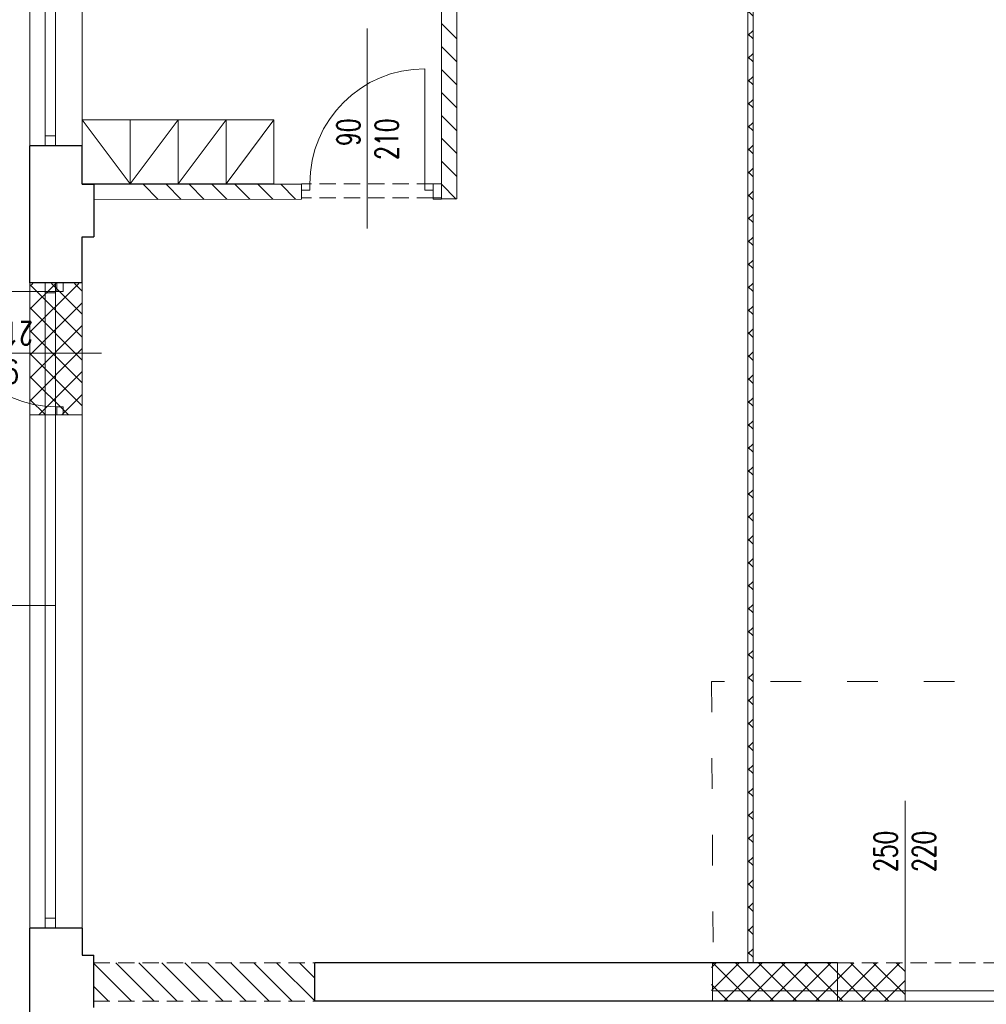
# Model space of a CAD drawing. Header units: millimetres. Extents: x -2948 to 78628, y 64669 to 215420.
# Tile 62 of 256: x 54957 to 55713, y 77909 to 78679. Entities that reach past the tile are written whole.
import ezdxf

# ---------------------------------------------------------------- set-up
doc = ezdxf.new("R2010")
doc.units = ezdxf.units.MM
doc.linetypes.add('ACAD_ISO03W100', pattern=[30, 12, -18])
doc.linetypes.add('HIDDEN', pattern=[9.525, 6.35, -3.175])
for name, color, linetype, lineweight in [('-stolarka', 103, 'Continuous', 13), ('1_OPIS_OKNA', 60, 'Continuous', 13), ('NOWE SCIANY', 3, 'Continuous', 13), ('NOWE WYBURZENIA', 1, 'Continuous', 20), ('OPIS', 2, 'Continuous', 13), ('POMOC', 1, 'Continuous', 13), ('STOLARKA', 3, 'Continuous', 13), ('WYMIAR', 5, 'Continuous', 13), ('ŚCIANY', 7, 'Continuous', 30)]:
    doc.layers.add(name, color=color, linetype=linetype, lineweight=lineweight)
doc.layers.add('wymiary', color=1, linetype='Continuous')
doc.styles.add('style2', font='romans.shx', dxfattribs={"width": 0.7})
doc.dimstyles.new('100', dxfattribs={"dimscale": 80, "dimtxt": 0.2, "dimasz": 0.2, "dimexe": 1.25, "dimexo": 0.625, "dimgap": 0.05, "dimtad": 1, "dimdec": 0, "dimdsep": 46, "dimlunit": 6, "dimtxsty": 'style2', "dimblk1": 'TICK', "dimblk2": 'TICK', "dimsah": 1, "dimcen": 0.2, "dimse1": 1, "dimse2": 1, "dimclrd": 256, "dimclrt": 2, "dimadec": 0, "dimazin": 0, "dimtfac": 1, "dimtdec": 0, "dimtix": 1, "dimtmove": 1, "dimatfit": 0, "dimldrblk": 'DOTSMALL', "dimfxl": 1, "dimtolj": 1, "dimtzin": 0, "dimarcsym": 0})
pattern_1 = [(135, (17962.765, -27595.734), (-8.9802561, -8.9802561), []), (225, (17962.765, -27595.734), (8.9802561, -8.9802561), [])]

# ---------------------------------------------------------------- blocks, each defined once
blk = doc.blocks.new('TICK')
at = {"color": 5}
for p, q in [((0, -0.75), (0, 0.75)), ((-1, 0), (1, 0))]:
    blk.add_line(p, q, dxfattribs=at)
at = {"const_width": 0.1}
blk.add_lwpolyline([(-0.354, -0.354), (0.354, 0.354)], dxfattribs=at)
blk = doc.blocks.new('*D1107')
at = {"layer": 'Defpoints', "color": 0, "ltscale": 2, "transparency": 16777216}
for p in [(54277.68, 77911.64), (55014.49, 77911.64), (55015.89, 77357.64)]:
    blk.add_point(p, dxfattribs=at)
at = {"layer": 'WYMIAR', "lineweight": -2, "ltscale": 2, "transparency": 16777216}
blk.add_line((54277.68, 77373.64), (54277.68, 77895.64), dxfattribs=at)
at = {"layer": 'WYMIAR', "lineweight": -2, "ltscale": 2, "transparency": 16777216, "xscale": 16, "yscale": 16, "zscale": 16}
for p, rotation in [((54277.68, 77911.64), 90), ((54277.68, 77357.64), 270)]:
    blk.add_blockref('TICK', p, dxfattribs=dict(at, rotation=rotation))
at = {"layer": 'WYMIAR', "color": 2, "ltscale": 2, "transparency": 16777216, "insert": (54265.68, 77634.64), "char_height": 16, "attachment_point": 5, "rotation": 90, "style": 'style2'}
blk.add_mtext('\\A1;554', dxfattribs=at)
blk = doc.blocks.new('_DotSmall')
at = {"layer": 'OPIS', "color": 0, "const_width": 0.5}
blk.add_lwpolyline([(-0.0625, 0, 1), (0.0625, 0, 1)], format="xyb", close=True, dxfattribs=at)
blk = doc.blocks.new('*D1108')
at = {"layer": 'Defpoints', "color": 0, "ltscale": 2, "transparency": 16777216}
for p in [(54277.68, 77941.64), (55015.89, 77941.64), (55015.89, 77911.64)]:
    blk.add_point(p, dxfattribs=at)
at = {"layer": 'WYMIAR', "lineweight": -2, "ltscale": 2, "transparency": 16777216}
for p, q in [((54277.68, 77957.64), (54277.68, 77973.64)), ((54277.68, 77911.64), (54277.68, 77941.64)), ((54277.68, 77895.64), (54277.68, 77879.64))]:
    blk.add_line(p, q, dxfattribs=at)
at = {"layer": 'WYMIAR', "lineweight": -2, "ltscale": 2, "transparency": 16777216, "xscale": 16, "yscale": 16, "zscale": 16}
for p, rotation in [((54277.68, 77941.64), 270), ((54277.68, 77911.64), 90)]:
    blk.add_blockref('TICK', p, dxfattribs=dict(at, rotation=rotation))
at = {"layer": 'WYMIAR', "color": 2, "ltscale": 2, "transparency": 16777216, "insert": (54265.68, 77926.64), "char_height": 16, "attachment_point": 5, "rotation": 90, "style": 'style2'}
blk.add_mtext('\\A1;30', dxfattribs=at)
blk = doc.blocks.new('*D1109')
at = {"layer": 'Defpoints', "color": 0, "ltscale": 2, "transparency": 16777216}
for p in [(54277.68, 78550.67), (55014.42, 78550.67), (55014.51, 77941.64)]:
    blk.add_point(p, dxfattribs=at)
at = {"layer": 'WYMIAR', "lineweight": -2, "ltscale": 2, "transparency": 16777216}
blk.add_line((54277.68, 77957.64), (54277.68, 78534.67), dxfattribs=at)
at = {"layer": 'WYMIAR', "lineweight": -2, "ltscale": 2, "transparency": 16777216, "xscale": 16, "yscale": 16, "zscale": 16}
for p, rotation in [((54277.68, 78550.67), 90), ((54277.68, 77941.64), 270)]:
    blk.add_blockref('TICK', p, dxfattribs=dict(at, rotation=rotation))
at = {"layer": 'WYMIAR', "color": 2, "ltscale": 2, "transparency": 16777216, "insert": (54265.68, 78246.16), "char_height": 16, "attachment_point": 5, "rotation": 90, "style": 'style2'}
blk.add_mtext('\\A1;609', dxfattribs=at)
blk = doc.blocks.new('*D1110')
at = {"layer": 'Defpoints', "color": 0, "ltscale": 2, "transparency": 16777216}
for p in [(54277.68, 78550.64), (55014.49, 78550.64), (55014.49, 78538.67)]:
    blk.add_point(p, dxfattribs=at)
at = {"layer": 'WYMIAR', "lineweight": -2, "ltscale": 2, "transparency": 16777216}
for p, q in [((54277.68, 78566.64), (54277.68, 78582.64)), ((54277.68, 78538.67), (54277.68, 78550.64)), ((54277.68, 78522.67), (54277.68, 78506.67))]:
    blk.add_line(p, q, dxfattribs=at)
at = {"layer": 'WYMIAR', "lineweight": -2, "ltscale": 2, "transparency": 16777216, "xscale": 16, "yscale": 16, "zscale": 16}
for p, rotation in [((54277.68, 78550.64), 270), ((54277.68, 78538.67), 90)]:
    blk.add_blockref('TICK', p, dxfattribs=dict(at, rotation=rotation))
at = {"layer": 'WYMIAR', "color": 2, "ltscale": 2, "transparency": 16777216, "insert": (54265.68, 78544.66), "char_height": 16, "attachment_point": 5, "rotation": 90, "style": 'style2'}
blk.add_mtext('\\A1;12', dxfattribs=at)
blk = doc.blocks.new('*D1111')
at = {"layer": 'Defpoints', "color": 0, "ltscale": 2, "transparency": 16777216}
for p in [(54277.68, 79112.64), (55009.99, 79112.64), (55005.49, 78550.64)]:
    blk.add_point(p, dxfattribs=at)
at = {"layer": 'WYMIAR', "lineweight": -2, "ltscale": 2, "transparency": 16777216}
blk.add_line((54277.68, 78566.64), (54277.68, 79096.64), dxfattribs=at)
at = {"layer": 'WYMIAR', "lineweight": -2, "ltscale": 2, "transparency": 16777216, "xscale": 16, "yscale": 16, "zscale": 16}
for p, rotation in [((54277.68, 79112.64), 90), ((54277.68, 78550.64), 270)]:
    blk.add_blockref('TICK', p, dxfattribs=dict(at, rotation=rotation))
at = {"layer": 'WYMIAR', "color": 2, "ltscale": 2, "transparency": 16777216, "insert": (54265.68, 78831.64), "char_height": 16, "attachment_point": 5, "rotation": 90, "style": 'style2'}
blk.add_mtext('\\A1;562', dxfattribs=at)

msp = doc.modelspace()

# ---------------------------------------------------------------- hatches: boundary and pattern name
at = {"layer": 'NOWE SCIANY', "ltscale": 2, "true_color": 0xdb0000, "transparency": 33554687}
h = msp.add_hatch(dxfattribs=at)
h.set_pattern_fill('ANSI37', color=12, scale=4)
h.set_pattern_definition(pattern_1)
h.paths.add_polyline_path([(55526.49, 78161.64), (55526.49, 77941.64), (55530.49, 77941.64), (55530.49, 78161.64)])
h.paths.add_polyline_path([(55526.49, 79114.64), (55526.49, 78161.64), (55530.49, 78161.64), (55530.49, 79114.64)])
at = {"layer": 'NOWE SCIANY', "linetype": 'HIDDEN', "ltscale": 2, "true_color": 0xdb0000, "transparency": 33554687}
h = msp.add_hatch(dxfattribs=at)
h.set_pattern_fill('ANSI37', color=12, scale=4)
h.set_pattern_definition([(135, (24234.67, -20113.729), (-8.9802561, -8.9802561), []), (225, (24234.67, -20113.729), (8.9802561, -8.9802561), [])])
h.paths.add_polyline_path([(54964.49, 78473.17), (54964.49, 78370.17), (55005.49, 78370.17), (55005.49, 78473.17)])
at = {"layer": 'NOWE SCIANY', "ltscale": 2, "true_color": 0x33a319, "transparency": 33554687}
h = msp.add_hatch(dxfattribs=at)
h.set_pattern_fill('ANSI31', color=84, scale=4)
h.set_pattern_definition([(135, (17962.765, -27595.734), (-8.9802561, -8.9802561), [])])
h.paths.add_polyline_path([(55014.49, 77941.64), (55014.49, 77911.64), (55187.49, 77911.64), (55187.49, 77941.64)])
at = {"layer": 'NOWE SCIANY', "linetype": 'ACAD_ISO03W100', "ltscale": 2, "true_color": 0xdb0000, "transparency": 33554687}
h = msp.add_hatch(dxfattribs=at)
h.set_pattern_fill('ANSI37', color=12, scale=4)
h.set_pattern_definition(pattern_1)
h.paths.add_polyline_path([(55497.99, 77941.64), (55497.99, 77911.64), (55649.49, 77911.64), (55649.49, 77941.64)])
h.paths.add_polyline_path([(55498.64, 77357.64), (55498.64, 77327.64), (55649.49, 77327.64), (55649.49, 77357.64)])
h.paths.add_polyline_path([(55497.99, 76159.64), (55497.99, 76129.64), (55649.49, 76129.64), (55649.49, 76159.64)])
h.paths.add_polyline_path([(55649.49, 76159.64), (55649.49, 76129.64), (55596.49, 76129.64), (55596.49, 76159.64)], flags=17)

# ---------------------------------------------------------------- linework, layer by layer
at = {"layer": '-stolarka', "color": 12, "ltscale": 2, "true_color": 0xdb0000}
msp.add_lwpolyline([(55747.99, 77911.64), (55498.64, 77911.64), (55498.64, 77919.64), (55747.99, 77919.64)], close=True, dxfattribs=at)
at = {"layer": '1_OPIS_OKNA'}
msp.add_line((54984.49, 78221.14), (54848.92, 78221.14), dxfattribs=at)
at = {"layer": 'NOWE SCIANY', "color": 84, "linetype": 'Continuous', "ltscale": 2, "true_color": 0x33a319, "transparency": 33554687}
for p, q in [((55298.53, 78664.44), (55286.53, 78676.44)), ((55298.53, 78646.48), (55286.53, 78658.48)), ((55298.53, 78628.52), (55286.53, 78640.52)), ((55298.53, 78610.56), (55286.53, 78622.56)), ((55298.53, 78592.6), (55286.53, 78604.6)), ((55298.53, 78574.64), (55286.53, 78586.64)), ((55298.53, 78556.68), (55286.53, 78568.68)), ((55017.19, 78550.64), (55016.79, 78551.05)), ((55035.15, 78550.64), (55034.75, 78551.05)), ((55064.99, 78538.77), (55053.11, 78550.64)), ((55082.9, 78538.81), (55071.07, 78550.64)), ((55100.82, 78538.86), (55089.03, 78550.64)), ((55118.73, 78538.9), (55106.99, 78550.64)), ((55136.65, 78538.95), (55124.95, 78550.64)), ((55154.57, 78538.99), (55142.91, 78550.64)), ((55172.48, 78539.04), (55160.88, 78550.64)), ((55298.2, 78539.04), (55286.53, 78550.72)), ((55029.15, 78538.68), (55029.13, 78538.71)), ((55047.09, 78538.71), (55047.07, 78538.73))]:
    msp.add_line(p, q, dxfattribs=at)
at = {"layer": 'NOWE SCIANY'}
for p, q in [((55228.53, 78672.61), (55228.53, 78516.05)), ((55183.53, 78546.05), (55177.03, 78546.05)), ((55183.53, 78551.05), (55183.53, 78546.05)), ((55273.53, 78551.05), (55273.53, 78546.05)), ((55280.03, 78546.05), (55273.53, 78546.05)), ((55286.53, 78551.05), (55280.03, 78551.05)), ((54985.49, 78473.17), (54985.49, 78466.67)), ((54985.49, 78466.67), (54990.49, 78466.67)), ((54985.49, 78376.67), (54990.49, 78376.67)), ((54985.49, 78376.67), (54985.49, 78370.17)), ((55649.49, 77911.64), (55649.49, 78068.21)), ((55649.49, 77911.64), (55649.49, 78068.21))]:
    msp.add_line(p, q, dxfattribs=at)
at = {"layer": 'NOWE SCIANY', "color": 12, "ltscale": 2, "true_color": 0xdb0000}
for p, q in [((55273.53, 78551.05), (55273.53, 78641.05)), ((54985.49, 78466.67), (54895.49, 78466.67))]:
    msp.add_line(p, q, dxfattribs=at)
at = {"layer": 'NOWE SCIANY', "linetype": 'HIDDEN', "ltscale": 2}
for p, q in [((55280.03, 78551.05), (55177.03, 78551.05)), ((55280.03, 78540.05), (55177.03, 78540.05)), ((55014.49, 77941.64), (55187.49, 77941.64)), ((55596.49, 77941.64), (55846.49, 77941.64)), ((55014.49, 77911.64), (55187.49, 77911.64)), ((55596.49, 77911.64), (55846.49, 77911.64))]:
    msp.add_line(p, q, dxfattribs=at)
at = {"layer": 'NOWE SCIANY', "color": 3}
msp.add_line((54863.92, 78418.67), (55020.49, 78418.67), dxfattribs=at)
at = {"layer": 'NOWE SCIANY', "lineweight": 5}
for points in [[(55298.5, 79114.64), (55298.5, 78539.16), (55286.5, 78539.16), (55286.5, 79114.64)], [(55280.03, 78546.05), (55280.03, 78540.05), (55280.03, 78551.05)]]:
    msp.add_lwpolyline(points, dxfattribs=at)
at = {"layer": 'NOWE SCIANY'}
for points in [[(55177.02, 78550.64), (55014.49, 78550.64), (55014.49, 78538.64), (55177.03, 78539.05)], [(55177.03, 78546.05), (55177.03, 78551.05), (55177.03, 78539.05)], [(55286.53, 78540.05), (55280.03, 78540.05)], [(55005.49, 78370.17), (54964.49, 78370.17)], [(55596.49, 77911.64), (55596.49, 77941.64)]]:
    msp.add_lwpolyline(points, dxfattribs=at)
at = {"layer": 'NOWE SCIANY', "ltscale": 2}
for points in [[(55280.03, 78551.05), (55280.03, 78539.05), (55280.03, 78539.05)], [(55286.53, 78551.05), (55286.53, 78539.05), (55280.03, 78539.05)], [(54985.49, 78473.64), (54964.49, 78473.64), (55005.49, 78473.64)], [(54990.49, 78466.67), (54990.49, 78473.64)], [(54990.49, 78376.67), (54990.49, 78370.17)], [(55498.64, 77941.64), (55498.64, 77911.64)]]:
    msp.add_lwpolyline(points, dxfattribs=at)
at = {"layer": 'NOWE SCIANY', "color": 12, "linetype": 'ACAD_ISO03W100', "ltscale": 2, "true_color": 0xdb0000}
msp.add_lwpolyline([(55747.99, 77941.64), (55747.99, 78161.64), (55497.99, 78161.64), (55499.2, 77941.64)], dxfattribs=at)
at = {"layer": 'NOWE SCIANY', "color": 12, "ltscale": 2, "true_color": 0xdb0000}
for centre, start, end in [((55273.53, 78551.05), 90, 180), ((54985.49, 78466.67), 180, 270)]:
    msp.add_arc(centre, 90, start, end, dxfattribs=at)
at = {"layer": 'NOWE WYBURZENIA', "ltscale": 2}
for p, q in [((55526.49, 77941.64), (55526.49, 79114.64)), ((55530.49, 77941.64), (55530.49, 79114.64))]:
    msp.add_line(p, q, dxfattribs=at)
at = {"layer": 'POMOC'}
for p, q in [((54964.49, 78580.64), (54964.49, 79085.64)), ((55005.49, 79085.64), (55005.49, 78580.64)), ((54964.49, 77968.64), (54964.49, 78473.64)), ((55005.49, 78473.64), (55005.49, 77968.64)), ((55649.49, 77911.64), (55649.49, 78068.21))]:
    msp.add_line(p, q, dxfattribs=at)
at = {"layer": 'STOLARKA'}
for p, q in [((54976.49, 78580.64), (54976.49, 79085.64)), ((54984.49, 78580.64), (54984.49, 79085.64)), ((54976.49, 78588.64), (54984.49, 78588.64)), ((54976.49, 77968.64), (54976.49, 78473.64)), ((54984.49, 77968.64), (54984.49, 78473.64)), ((54976.49, 78465.64), (54984.49, 78465.64)), ((54976.49, 77976.64), (54984.49, 77976.64))]:
    msp.add_line(p, q, dxfattribs=at)
at = {"layer": 'wymiary', "lineweight": 5}
for p, q in [((55005.53, 78601.05), (55043.03, 78551.05)), ((55043.03, 78551.05), (55080.53, 78601.05)), ((55080.53, 78551.05), (55118.03, 78601.05)), ((55118.03, 78551.05), (55155.53, 78601.05))]:
    msp.add_line(p, q, dxfattribs=at)
for points in [[(55043.03, 78601.05), (55005.53, 78601.05), (55005.53, 78551.05), (55043.03, 78551.05)], [(55080.53, 78551.05), (55043.03, 78551.05), (55043.03, 78601.05), (55080.53, 78601.05)], [(55080.53, 78551.05), (55043.03, 78551.05), (55043.03, 78601.05), (55080.53, 78601.05)], [(55118.03, 78551.05), (55080.53, 78551.05), (55080.53, 78601.05), (55118.03, 78601.05)], [(55155.53, 78551.05), (55118.03, 78551.05), (55118.03, 78601.05), (55155.53, 78601.05)]]:
    msp.add_lwpolyline(points, close=True, dxfattribs=at)
at = {"layer": 'ŚCIANY', "ltscale": 2}
for p, q in [((54964.49, 78473.64), (54964.49, 78580.64)), ((54999.49, 78580.64), (54964.49, 78580.64)), ((55005.49, 78580.64), (54964.49, 78580.64)), ((55005.49, 78550.64), (55005.49, 78580.64)), ((55005.49, 78550.64), (55014.49, 78550.64)), ((55014.49, 78550.64), (55014.49, 78509.64)), ((55005.49, 78473.64), (55005.49, 78509.64)), ((55005.49, 78509.64), (55014.49, 78509.64)), ((54999.49, 78473.64), (54964.49, 78473.64)), ((55005.49, 78473.64), (54964.49, 78473.64)), ((54999.49, 77968.64), (54964.49, 77968.64)), ((55005.49, 77968.64), (54964.49, 77968.64)), ((54964.49, 77884.64), (54964.49, 77968.64)), ((55005.49, 77968.64), (55005.49, 77947.64)), ((55005.49, 77947.64), (55014.49, 77947.64)), ((55014.49, 77906.64), (55014.49, 77947.64)), ((55596.49, 77941.64), (55187.49, 77941.64)), ((55187.49, 77911.64), (55187.49, 77941.64)), ((55596.49, 77911.64), (55187.49, 77911.64))]:
    msp.add_line(p, q, dxfattribs=at)

# ---------------------------------------------------------------- texts
at = {"layer": 'NOWE SCIANY', "linetype": 'Continuous', "ltscale": 0.2, "char_height": 18, "width": 280.1371, "rotation": 89.99152, "style": 'style2'}
for s, insert, attachment_point in [('90\\P210', (55252.81, 78602.16), 9), ('250\\P220', (55625.2, 78012.64), 1)]:
    msp.add_mtext(s, dxfattribs=dict(at, insert=insert, attachment_point=attachment_point))
at = {"layer": 'NOWE SCIANY', "color": 3, "linetype": 'Continuous', "ltscale": 0.2, "insert": (54934.38, 78442.96), "char_height": 18, "width": 280.1371, "attachment_point": 9, "rotation": 179.99152, "style": 'style2'}
msp.add_mtext('90\\P210', dxfattribs=at)

# ---------------------------------------------------------------- dimensions: what is measured, and where the dimension line sits
at = {"layer": 'WYMIAR', "ltscale": 2}
for base, p1, p2, picture, middle in [((54277.68, 79112.64), (55005.49, 78550.64), (55009.99, 79112.64), '*D1111', (54265.68, 78831.64)), ((54277.68, 78550.64), (55014.49, 78538.67), (55014.49, 78550.64), '*D1110', (54265.68, 78544.66)), ((54277.68, 78550.67), (55014.51, 77941.64), (55014.42, 78550.67), '*D1109', (54265.68, 78246.16)), ((54277.68, 77941.64), (55015.89, 77911.64), (55015.89, 77941.64), '*D1108', (54265.68, 77926.64)), ((54277.68, 77911.64), (55015.89, 77357.64), (55014.49, 77911.64), '*D1107', (54265.68, 77634.64))]:
    dim = msp.add_linear_dim(base=base, p1=p1, p2=p2, angle=90, dimstyle='100', dxfattribs=at)
    dim.commit()
    dim.dimension.update_dxf_attribs({"geometry": picture, "text_midpoint": middle})

doc.saveas('drawing.dxf')
